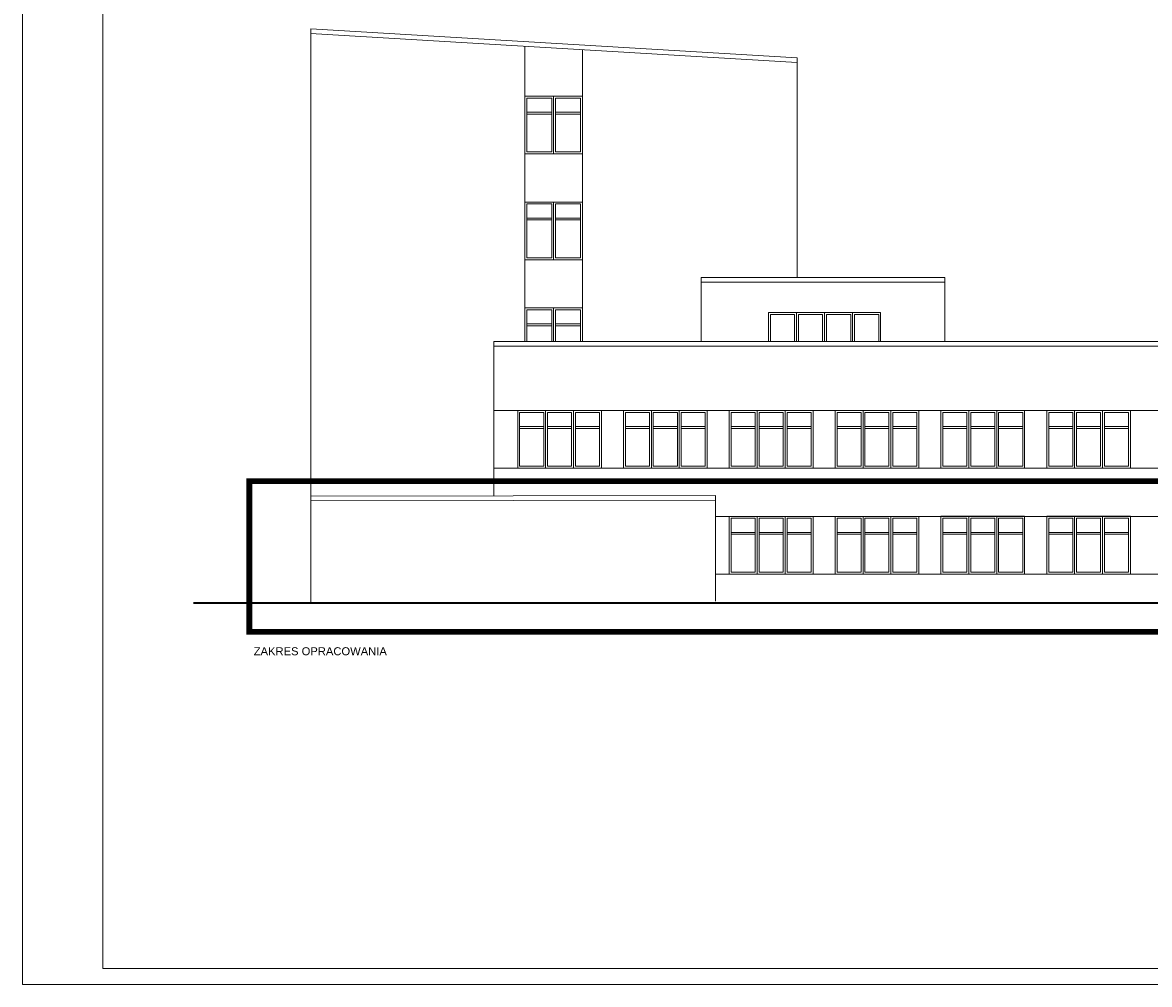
# Model space of a CAD drawing. Header units: millimetres. Extents: x -1194 to 5506, y 19372 to 25312.
# Tile 1 of 11: x -1194 to 2321, y 19372 to 22371. Entities that reach past the tile are written whole.
import ezdxf

# ---------------------------------------------------------------- set-up
doc = ezdxf.new("R2010")
doc.units = ezdxf.units.MM
doc.linetypes.add('ACAD_ISO02W100', pattern=[15, 12, -3])
doc.linetypes.add('DASHED2', pattern=[0.375, 0.25, -0.125])
doc.layers.add('SQ_ELEWACJE', color=7, linetype='Continuous', lineweight=5, true_color=0x3b3b3b)
for name, color, linetype, lineweight in [('SQ_Opisy', 7, 'Continuous', 18), ('SQ_PROJ.Ściany', 7, 'Continuous', 35), ('SQ_ZAKRES_OPRACOWANIA', 7, 'ACAD_ISO02W100', 20)]:
    doc.layers.add(name, color=color, linetype=linetype, lineweight=lineweight)
doc.layers.add('SQ_TAB RAMKA', color=7, linetype='Continuous')
doc.styles.add('SQ_Arial', font='arial.ttf')

# ---------------------------------------------------------------- blocks, each defined once
blk = doc.blocks.new('OKNA 180X162 ELEWACJA')
at = {"layer": 'SQ_ELEWACJE'}
for p, q in [((72876, 7634.9), (72876, 7466.9)), ((72882, 7640.9), (72882, 7460.9)), ((72888, 7634.9), (72888, 7466.9)), ((72963, 7634.9), (72963, 7466.9)), ((72969, 7640.9), (72969, 7460.9)), ((72975, 7634.9), (72975, 7466.9)), ((72801, 7590.9), (72876, 7590.9)), ((72801, 7584.9), (72876, 7584.9)), ((72888, 7590.9), (72963, 7590.9)), ((72888, 7584.9), (72963, 7584.9)), ((72975, 7590.9), (73050, 7590.9)), ((72975, 7584.9), (73050, 7584.9))]:
    blk.add_line(p, q, dxfattribs=at)
blk.add_lwpolyline([(72795, 7640.9), (73056, 7640.9), (73056, 7460.9), (72795, 7460.9)], close=True, dxfattribs=at)
for points in [[(72876, 7466.9), (72801, 7466.9), (72801, 7634.9), (72876, 7634.9)], [(72888, 7634.9), (72963, 7634.9)], [(72975, 7634.9), (73050, 7634.9), (73050, 7466.9), (72975, 7466.9)], [(72963, 7466.9), (72888, 7466.9)]]:
    blk.add_lwpolyline(points, dxfattribs=at)

msp = doc.modelspace()

# ---------------------------------------------------------------- linework, layer by layer
at = {"layer": 'SQ_ELEWACJE'}
for p, q in [((-295.4, 22336.7), (1221.5, 22246.7)), ((-294.5, 20561.6), (-294.5, 22351.6)), ((-294.5, 22351.6), (1222.4, 22261.6)), ((372.4, 21376.8), (372.4, 22297)), ((552.4, 21376.8), (552.4, 22286.4)), ((1222.4, 21576.8), (1222.4, 22261.6)), ((456.4, 22135.6), (456.4, 21967.6)), ((462.4, 22141.6), (462.4, 21961.6)), ((468.4, 22135.6), (468.4, 21967.6)), ((378.4, 22091.6), (456.4, 22091.6)), ((378.4, 22085.6), (456.4, 22085.6)), ((468.4, 22091.6), (546.4, 22091.6)), ((468.4, 22085.6), (546.4, 22085.6)), ((456.4, 21805.6), (456.4, 21637.6)), ((462.4, 21811.6), (462.4, 21631.6)), ((468.4, 21805.6), (468.4, 21637.6)), ((378.4, 21761.6), (456.4, 21761.6)), ((378.4, 21755.6), (456.4, 21755.6)), ((468.4, 21761.6), (546.4, 21761.6)), ((468.4, 21755.6), (546.4, 21755.6)), ((922.4, 21376.8), (922.4, 21576.8)), ((1682.4, 21576.8), (922.4, 21576.8)), ((1682.4, 21561.8), (922.4, 21561.8)), ((1682.4, 21376.8), (1682.4, 21576.8)), ((456.4, 21475.6), (456.4, 21376.8)), ((462.4, 21481.6), (462.4, 21376.8)), ((468.4, 21475.6), (468.4, 21376.8)), ((1213.9, 21460.8), (1213.9, 21376.8)), ((1219.9, 21466.8), (1219.9, 21376.8)), ((1225.9, 21460.8), (1225.9, 21376.8)), ((1301.4, 21376.8), (1301.4, 21460.8)), ((1307.4, 21376.8), (1307.4, 21466.8)), ((1313.4, 21376.8), (1313.4, 21460.8)), ((1388.9, 21376.8), (1388.9, 21460.8)), ((1394.9, 21376.8), (1394.9, 21466.8)), ((1400.9, 21376.8), (1400.9, 21460.8)), ((378.4, 21431.6), (456.4, 21431.6)), ((378.4, 21425.6), (456.4, 21425.6)), ((468.4, 21431.6), (546.4, 21431.6)), ((468.4, 21425.6), (546.4, 21425.6)), ((275.5, 20895.8), (275.5, 21376.8)), ((5018.8, 21376.8), (275.5, 21376.8)), ((5018.8, 21361.8), (275.5, 21361.8)), ((275.5, 21161.6), (4969.9, 21161.6)), ((275.5, 20981.6), (4969.9, 20981.6)), ((-294.5, 20895), (967, 20896.8)), ((-294.5, 20880), (967, 20881.8)), ((967, 20896.8), (967, 20566.8)), ((967, 20831.6), (4969.9, 20831.6)), ((1091.4, 20825.6), (1091.4, 20657.6)), ((1097.4, 20831.6), (1097.4, 20651.6)), ((1103.4, 20825.6), (1103.4, 20657.6)), ((1178.4, 20825.6), (1178.4, 20657.6)), ((1184.4, 20831.6), (1184.4, 20651.6)), ((1190.4, 20825.6), (1190.4, 20657.6)), ((1421.4, 20825.6), (1421.4, 20657.6)), ((1427.4, 20831.6), (1427.4, 20651.6)), ((1433.4, 20825.6), (1433.4, 20657.6)), ((1508.4, 20825.6), (1508.4, 20657.6)), ((1514.4, 20831.6), (1514.4, 20651.6)), ((1520.4, 20825.6), (1520.4, 20657.6)), ((1016.4, 20781.6), (1091.4, 20781.6)), ((1016.4, 20775.6), (1091.4, 20775.6)), ((1103.4, 20781.6), (1178.4, 20781.6)), ((1103.4, 20775.6), (1178.4, 20775.6)), ((1190.4, 20781.6), (1265.4, 20781.6)), ((1190.4, 20775.6), (1265.4, 20775.6)), ((1346.4, 20781.6), (1421.4, 20781.6)), ((1346.4, 20775.6), (1421.4, 20775.6)), ((1433.4, 20781.6), (1508.4, 20781.6)), ((1433.4, 20775.6), (1508.4, 20775.6)), ((1520.4, 20781.6), (1595.4, 20781.6)), ((1520.4, 20775.6), (1595.4, 20775.6)), ((967, 20651.6), (4969.9, 20651.6))]:
    msp.add_line(p, q, dxfattribs=at)
at = {"layer": 'SQ_ELEWACJE', "color": 251, "true_color": 0x696969}
for points in [[(372.4, 22141.6), (552.4, 22141.6), (552.4, 21961.6), (372.4, 21961.6)], [(372.4, 21811.6), (552.4, 21811.6), (552.4, 21631.6), (372.4, 21631.6)], [(1010.4, 20831.6), (1271.4, 20831.6), (1271.4, 20651.6), (1010.4, 20651.6)], [(1340.4, 20831.6), (1601.4, 20831.6), (1601.4, 20651.6), (1340.4, 20651.6)]]:
    msp.add_lwpolyline(points, close=True, dxfattribs=at)
for points in [[(456.4, 21967.6), (378.4, 21967.6), (378.4, 22135.6), (456.4, 22135.6)], [(468.4, 22135.6), (546.4, 22135.6), (546.4, 21967.6), (468.4, 21967.6)], [(456.4, 21637.6), (378.4, 21637.6), (378.4, 21805.6), (456.4, 21805.6)], [(468.4, 21805.6), (546.4, 21805.6), (546.4, 21637.6), (468.4, 21637.6)], [(372.4, 21376.8), (372.4, 21481.6), (552.4, 21481.6), (552.4, 21376.8)], [(378.4, 21376.8), (378.4, 21475.6), (456.4, 21475.6)], [(468.4, 21475.6), (546.4, 21475.6), (546.4, 21376.8)], [(1132.4, 21376.8), (1132.4, 21466.8), (1482.4, 21466.8), (1482.4, 21376.8)], [(1138.4, 21376.8), (1138.4, 21460.8), (1213.9, 21460.8)], [(1225.9, 21460.8), (1301.4, 21460.8)], [(1313.4, 21460.8), (1388.9, 21460.8)], [(1400.9, 21460.8), (1476.4, 21460.8), (1476.4, 21376.8)], [(1091.4, 20657.6), (1016.4, 20657.6), (1016.4, 20825.6), (1091.4, 20825.6)], [(1103.4, 20825.6), (1178.4, 20825.6)], [(1190.4, 20825.6), (1265.4, 20825.6), (1265.4, 20657.6), (1190.4, 20657.6)], [(1421.4, 20657.6), (1346.4, 20657.6), (1346.4, 20825.6), (1421.4, 20825.6)], [(1433.4, 20825.6), (1508.4, 20825.6)], [(1520.4, 20825.6), (1595.4, 20825.6), (1595.4, 20657.6), (1520.4, 20657.6)], [(1178.4, 20657.6), (1103.4, 20657.6)], [(1508.4, 20657.6), (1433.4, 20657.6)]]:
    msp.add_lwpolyline(points, dxfattribs=at)
at = {"layer": 'SQ_Opisy', "color": 7}
for points in [[(-1193.9, 25312.2), (5506.1, 25312.2), (5506.1, 19372.2), (-1193.9, 19372.2)], [(-943.9, 25262.2), (5456.1, 25262.2), (5456.1, 19422.2), (-943.9, 19422.2)], [(-943.9, 25262.2), (5456.1, 25262.2), (5456.1, 19422.2), (-943.9, 19422.2)]]:
    msp.add_lwpolyline(points, close=True, dxfattribs=at)
at = {"layer": 'SQ_PROJ.Ściany'}
msp.add_line((-661.2, 20561.6), (5018.8, 20561.6), dxfattribs=at)
at = {"layer": 'SQ_ZAKRES_OPRACOWANIA', "color": 251, "linetype": 'DASHED2', "ltscale": 100, "true_color": 0x636466, "const_width": 18}
msp.add_lwpolyline([(-486.7, 20941), (5143, 20941), (5143, 20471.5), (-486.7, 20471.5)], close=True, dxfattribs=at)

# ---------------------------------------------------------------- block references
at = {"layer": 'SQ_ELEWACJE'}
for p in [(-72444.6, 13520.8), (-72114.6, 13520.8), (-71784.6, 13520.8), (-71454.6, 13520.8), (-71124.6, 13520.8), (-70794.6, 13520.8), (-71124.6, 13190.8), (-70794.6, 13190.8)]:
    msp.add_blockref('OKNA 180X162 ELEWACJA', p, dxfattribs=at)

# ---------------------------------------------------------------- texts
at = {"layer": 'SQ_TAB RAMKA', "insert": (-472.9, 20423.5), "char_height": 25, "attachment_point": 1, "style": 'SQ_Arial'}
msp.add_mtext_dynamic_manual_height_columns('ZAKRES OPRACOWANIA', width=960.086, gutter_width=86.7, heights=[0], dxfattribs=at)

doc.saveas('drawing.dxf')
